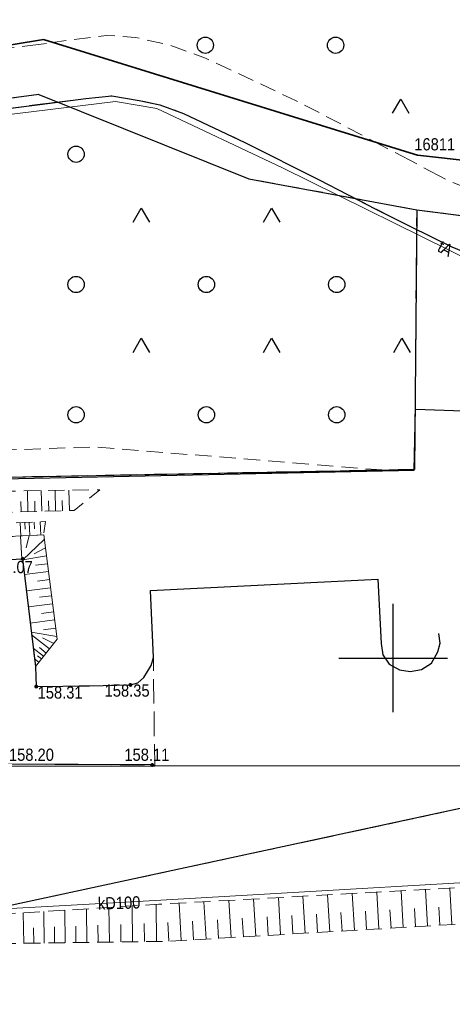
# Model space of a CAD drawing. Header units: metres. Extents: x 5548743 to 5556416, y 5707500 to 5714000.
# Tile 69 of 203: x 5554666 to 5554705, y 5709568 to 5709659. Entities that reach past the tile are written whole.
import ezdxf
from ezdxf.enums import TextEntityAlignment as Align

# ---------------------------------------------------------------- set-up
doc = ezdxf.new("R2010")
doc.units = ezdxf.units.M
doc.header["$MEASUREMENT"] = 0
for name, pattern in [('1.5_0.75', [2.25, 1.5, -0.75]), ('2.25_0.75', [3, 2.25, -0.75]), ('219-1000', [0])]:
    doc.linetypes.add(name, pattern=pattern)
doc.layers.get('0').update_dxf_attribs({"color": 2, "linetype": 'CONTINUOUS', "lineweight": 5})
for name, color, linetype in [('000 Inne (niezydentyfikowane)', 7, 'CONTINUOUS'), ('203-punkt graniczny-Atr104', 7, 'CONTINUOUS'), ('216-obręb ewidencyjny', 7, 'CONTINUOUS'), ('217-kontur klasyfikacyjny', 7, 'CONTINUOUS'), ('218-kontur użytku gruntowego', 7, 'CONTINUOUS'), ('219-działka ewidencyjna', 7, 'CONTINUOUS'), ('jezdnia', 7, 'CONTINUOUS'), ('krawężnik', 7, 'CONTINUOUS'), ('obszar utwardzony', 7, 'CONTINUOUS'), ('ogrodzenie trwałe', 7, 'CONTINUOUS'), ('pikieta sztuczna', 7, 'CONTINUOUS'), ('pikieta sztuczna-Atr2', 7, 'CONTINUOUS'), ('przewód kanalizacyjny', 7, 'CONTINUOUS'), ('przewód kanalizacyjny-Atr1', 7, 'CONTINUOUS'), ('przewód telekomunikacyjny podziemny', 7, 'CONTINUOUS'), ('przewód telekomunikacyjny podziemny-Atr1', 7, 'CONTINUOUS'), ('skarpa nieumocniona', 7, 'CONTINUOUS'), ('skarpa umocniona', 7, 'CONTINUOUS'), ('teren zalesiony', 7, 'CONTINUOUS'), ('Wstawianie ramki sekcyjnej z opisem', 7, 'CONTINUOUS')]:
    doc.layers.add(name, color=color, linetype=linetype)
doc.styles.get("Standard").update_dxf_attribs({"font": 'Working1250', "width": 0.75})
doc.linetypes.add('902-1000', pattern='A,5,0,[1,ksztalty.shx,S=1,R=0,X=0,Y=0],5', length=10)

# ---------------------------------------------------------------- blocks, each defined once
blk = doc.blocks.new('OTZK3')
at = {"color": 0, "linetype": 'Continuous'}
for p, q in [((-0.75, -0.433), (0, 0.866)), ((0, 0.866), (0.75, -0.433))]:
    blk.add_line(p, q, dxfattribs=at)
blk = doc.blocks.new('OTZK1')
at = {"color": 0, "linetype": 'Continuous'}
blk.add_circle((0, 0), 0.75, dxfattribs=at)
blk = doc.blocks.new('PW01')
at = {"linetype": 'Continuous', "lineweight": 13}
h = blk.add_hatch(color=0, dxfattribs=at)
edge = h.paths.add_edge_path()
edge.add_arc((0, 0), 0.18, 0, 360)
blk = doc.blocks.new('RAMKA1000K')
at = {"color": 0}
for p, q in [((300, 95), (300, 105)), ((295, 100), (305, 100))]:
    blk.add_line(p, q, dxfattribs=at)

msp = doc.modelspace()

# ---------------------------------------------------------------- linework, layer by layer
at = {"layer": '000 Inne (niezydentyfikowane)', "color": 252, "linetype": 'Continuous', "lineweight": 18, "flags": 128}
for points in [[(5554666.36, 5709613.48), (5554666.31, 5709615.4)], [(5554667.64, 5709613.52), (5554667.59, 5709615.42)], [(5554668.91, 5709613.55), (5554668.86, 5709615.44)], [(5554670.17, 5709613.59), (5554670.11, 5709615.46)], [(5554665.72, 5709613.46), (5554665.69, 5709614.43)], [(5554667, 5709613.5), (5554666.98, 5709614.45)], [(5554668.28, 5709613.53), (5554668.25, 5709614.48)], [(5554669.54, 5709613.57), (5554669.51, 5709614.51)], [(5554665.65, 5709612.47), (5554665.71, 5709611.24)], [(5554666.06, 5709612.49), (5554666.09, 5709611.87)], [(5554666.48, 5709612.51), (5554666.53, 5709611.28)], [(5554666.93, 5709612.52), (5554666.95, 5709611.91)], [(5554667.48, 5709612.55), (5554667.53, 5709611.33)], [(5554665.68, 5709611.24), (5554665.78, 5709609.13)], [(5554667.86, 5709610.92), (5554665.88, 5709609.04)], [(5554666.48, 5709611.28), (5554666.18, 5709610.16)], [(5554667.96, 5709610.15), (5554666.92, 5709609.6)], [(5554668.06, 5709609.42), (5554665.88, 5709609.04)], [(5554668.24, 5709607.96), (5554666.04, 5709607.68)], [(5554668.15, 5709608.69), (5554667.05, 5709608.55)], [(5554668.34, 5709607.22), (5554667.23, 5709607.08)], [(5554668.43, 5709606.48), (5554666.22, 5709606.2)], [(5554668.53, 5709605.74), (5554667.42, 5709605.6)], [(5554668.62, 5709605), (5554666.4, 5709604.71)], [(5554668.72, 5709604.25), (5554667.6, 5709604.11)], [(5554668.81, 5709603.51), (5554666.57, 5709603.22)], [(5554669.01, 5709601.98), (5554666.67, 5709602.39)], [(5554668.91, 5709602.75), (5554667.79, 5709602.61)], [(5554668.34, 5709600.85), (5554666.7, 5709602.15)], [(5554668.74, 5709601.35), (5554667.71, 5709601.87)], [(5554667.79, 5709600.16), (5554666.85, 5709600.91)], [(5554668.03, 5709600.46), (5554667.41, 5709600.96)], [(5554667.36, 5709599.62), (5554666.97, 5709599.94)], [(5554667.6, 5709599.92), (5554667.25, 5709600.19)], [(5554705.41, 5709575.45), (5554705.22, 5709578.8)], [(5554689.62, 5709574.52), (5554689.42, 5709577.93)], [(5554691.89, 5709574.65), (5554691.69, 5709578.06)], [(5554694.16, 5709574.79), (5554693.96, 5709578.18)], [(5554696.42, 5709574.92), (5554696.22, 5709578.31)], [(5554698.68, 5709575.05), (5554698.48, 5709578.43)], [(5554700.93, 5709575.19), (5554700.73, 5709578.56)], [(5554703.17, 5709575.32), (5554702.97, 5709578.68)], [(5554673.86, 5709573.83), (5554673.82, 5709577.03)], [(5554676, 5709573.86), (5554675.95, 5709577.16)], [(5554678.2, 5709573.9), (5554678.16, 5709577.3)], [(5554680.48, 5709573.98), (5554680.28, 5709577.42)], [(5554682.77, 5709574.12), (5554682.57, 5709577.55)], [(5554685.06, 5709574.25), (5554684.86, 5709577.68)], [(5554687.34, 5709574.39), (5554687.14, 5709577.8)], [(5554704.29, 5709575.39), (5554704.19, 5709577.06)], [(5554665.97, 5709573.72), (5554665.93, 5709576.53)], [(5554667.85, 5709573.75), (5554667.81, 5709576.65)], [(5554669.79, 5709573.78), (5554669.75, 5709576.77)], [(5554671.79, 5709573.8), (5554671.75, 5709576.9)], [(5554688.48, 5709574.45), (5554688.38, 5709576.16)], [(5554690.76, 5709574.59), (5554690.65, 5709576.29)], [(5554693.02, 5709574.72), (5554692.92, 5709576.42)], [(5554695.29, 5709574.85), (5554695.19, 5709576.55)], [(5554697.55, 5709574.99), (5554697.45, 5709576.68)], [(5554699.8, 5709575.12), (5554699.7, 5709576.81)], [(5554702.05, 5709575.25), (5554701.95, 5709576.94)], [(5554666.9, 5709573.74), (5554666.88, 5709575.16)], [(5554668.81, 5709573.76), (5554668.79, 5709575.24)], [(5554670.78, 5709573.79), (5554670.76, 5709575.31)], [(5554672.82, 5709573.82), (5554672.8, 5709575.39)], [(5554674.92, 5709573.85), (5554674.9, 5709575.47)], [(5554677.09, 5709573.88), (5554677.07, 5709575.56)], [(5554679.33, 5709573.91), (5554679.23, 5709575.64)], [(5554681.62, 5709574.05), (5554681.52, 5709575.77)], [(5554683.91, 5709574.18), (5554683.81, 5709575.9)], [(5554686.2, 5709574.32), (5554686.1, 5709576.03)]]:
    msp.add_lwpolyline(points, dxfattribs=at)
at = {"layer": '216-obręb ewidencyjny', "color": 4, "linetype": 'Continuous', "lineweight": 35, "flags": 128}
for points in [[(5555256.15, 5709556.47), (5555010.66, 5709588.18), (5555014.08, 5709614.94), (5555004.95, 5709615.36), (5555002.58, 5709615.56), (5554879.17, 5709626.54), (5554702.25, 5709646.33), (5554701.94, 5709646.42), (5554667.79, 5709656.98), (5554640.74, 5709652.53), (5554641.5, 5709658.27), (5554621.17, 5709654.39), (5554605.07, 5709652.74), (5554608.31, 5709640.8), (5554611.39, 5709625), (5554614.84, 5709593.51), (5554621.43, 5709559.47), (5554623.68, 5709547.83), (5554172.37, 5709623.65), (5554130.29, 5709630.74), (5554132.49, 5709638.43), (5554139.83, 5709664.15)], [(5554139.83, 5709664.15), (5554132.49, 5709638.43), (5554130.29, 5709630.74), (5554172.37, 5709623.65), (5554623.68, 5709547.83), (5554621.43, 5709559.47), (5554614.84, 5709593.51), (5554611.39, 5709625), (5554608.31, 5709640.8), (5554605.07, 5709652.74), (5554621.17, 5709654.39), (5554641.5, 5709658.27), (5554640.74, 5709652.53), (5554667.79, 5709656.98), (5554701.94, 5709646.42), (5554702.25, 5709646.33), (5554879.17, 5709626.54), (5555002.58, 5709615.56), (5555004.95, 5709615.36), (5555014.08, 5709614.94), (5555010.66, 5709588.18), (5555256.15, 5709556.47)]]:
    msp.add_lwpolyline(points, dxfattribs=at)
at = {"layer": '217-kontur klasyfikacyjny', "color": 3, "linetype": '1.5_0.75', "lineweight": 18, "flags": 128}
for points in [[(5554640.74, 5709652.53), (5554667.79, 5709656.98)], [(5554667.79, 5709656.98), (5554701.94, 5709646.42)], [(5554701.94, 5709646.42), (5554702.25, 5709646.33)], [(5554702.25, 5709646.33), (5554879.17, 5709626.54)]]:
    msp.add_lwpolyline(points, dxfattribs=at)
at = {"layer": '218-kontur użytku gruntowego', "color": 70, "linetype": '1.5_0.75', "lineweight": 18, "flags": 128}
for points in [[(5554667.79, 5709656.98), (5554640.74, 5709652.53)], [(5554640.74, 5709652.53), (5554667.79, 5709656.98)], [(5554701.94, 5709646.42), (5554667.79, 5709656.98)], [(5554667.79, 5709656.98), (5554701.94, 5709646.42)], [(5554640.65, 5709648.36), (5554667.36, 5709651.91)], [(5554667.36, 5709651.91), (5554640.65, 5709648.36)], [(5554667.36, 5709651.91), (5554686.71, 5709644.13)], [(5554686.71, 5709644.13), (5554667.36, 5709651.91)], [(5554702.25, 5709646.33), (5554701.94, 5709646.42)], [(5554701.94, 5709646.42), (5554702.25, 5709646.33)], [(5554879.17, 5709626.54), (5554702.25, 5709646.33)], [(5554702.25, 5709646.33), (5554879.17, 5709626.54)], [(5554686.71, 5709644.13), (5554702.17, 5709641.28)], [(5554702.17, 5709641.28), (5554686.71, 5709644.13)], [(5554701.97, 5709617.38), (5554702.17, 5709641.28)], [(5554702.17, 5709641.28), (5554701.97, 5709617.38)], [(5554702.17, 5709641.28), (5554786.64, 5709630.47)], [(5554786.64, 5709630.47), (5554702.17, 5709641.28)], [(5554625.39, 5709615.92), (5554701.97, 5709617.38)], [(5554701.97, 5709617.38), (5554625.39, 5709615.92)], [(5554725.22, 5709590.24), (5554632.15, 5709570.19)], [(5554632.15, 5709570.19), (5554725.22, 5709590.24)]]:
    msp.add_lwpolyline(points, dxfattribs=at)
at = {"layer": '219-działka ewidencyjna', "color": 94, "linetype": '219-1000', "lineweight": 30, "flags": 128}
for points in [[(5554667.79, 5709656.98), (5554640.74, 5709652.53)], [(5554701.94, 5709646.42), (5554667.79, 5709656.98)], [(5554667.36, 5709651.91), (5554640.65, 5709648.36)], [(5554667.36, 5709651.91), (5554686.71, 5709644.13)], [(5554701.94, 5709646.42), (5554702.25, 5709646.33)], [(5554702.25, 5709646.33), (5554879.17, 5709626.54)], [(5554686.71, 5709644.13), (5554702.17, 5709641.28)], [(5554702.17, 5709641.28), (5554701.97, 5709617.38)], [(5554702.17, 5709641.28), (5554786.64, 5709630.47)], [(5554625.39, 5709615.92), (5554701.97, 5709617.38)], [(5554725.22, 5709590.24), (5554632.15, 5709570.19)]]:
    msp.add_lwpolyline(points, dxfattribs=at)
at = {"layer": 'jezdnia', "color": 252, "linetype": '2.25_0.75', "lineweight": 18, "flags": 128}
msp.add_lwpolyline([(5554612.33, 5709652.7), (5554615.23, 5709635.78), (5554617.7, 5709640.17), (5554618.69, 5709641.57), (5554620.42, 5709643.41), (5554622.63, 5709644.99), (5554624.14, 5709645.53), (5554667.44, 5709650.99), (5554671.68, 5709651.54), (5554674.08, 5709651.79), (5554676.61, 5709651.36), (5554678.52, 5709650.94), (5554680.7, 5709650.17), (5554686.32, 5709647.5), (5554693.17, 5709644.05), (5554698.4, 5709641.35), (5554701.52, 5709639.77), (5554705.4, 5709637.89), (5554707.87, 5709636.87), (5554709.75, 5709636.22), (5554712.8, 5709635.44), (5554716.72, 5709634.67), (5554730.7, 5709633.33), (5554730.25, 5709628.09), (5554744.95, 5709626.62), (5554745.44, 5709631.64), (5554746.43, 5709631.47), (5554747.71, 5709630.96), (5554748.81, 5709630.23), (5554749.84, 5709629.08), (5554750.74, 5709627.61), (5554751.45, 5709626.06), (5554755.44, 5709625.83), (5554760.79, 5709625.58), (5554761.13, 5709626.9), (5554761.83, 5709627.93), (5554762.93, 5709628.75), (5554764.05, 5709629.37), (5554765.19, 5709629.66), (5554766.36, 5709629.65), (5554792.37, 5709627.52), (5554792.51, 5709632.64), (5554773.54, 5709634.43), (5554727.32, 5709639.17), (5554718.12, 5709640.09), (5554716.4, 5709640.37), (5554712.86, 5709641.18), (5554708.07, 5709642.76), (5554704.93, 5709644.05), (5554698.35, 5709647.53), (5554668.72, 5709656.69), (5554658.56, 5709655.45), (5554640.74, 5709652.53), (5554640.83, 5709653.15), (5554622.85, 5709650.87), (5554620.91, 5709651.23), (5554619.05, 5709651.96), (5554617.16, 5709652.83), (5554616.19, 5709653.43)], close=True, dxfattribs=at)
at = {"layer": 'krawężnik', "color": 252, "linetype": 'Continuous', "lineweight": 25, "flags": 128}
for points in [[(5554615.23, 5709635.78), (5554617.7, 5709640.17), (5554618.69, 5709641.57), (5554620.42, 5709643.41), (5554622.63, 5709644.99), (5554624.14, 5709645.53), (5554667.44, 5709650.99), (5554671.68, 5709651.54), (5554674.08, 5709651.79), (5554676.61, 5709651.36), (5554678.52, 5709650.94), (5554680.7, 5709650.17), (5554686.32, 5709647.5), (5554693.17, 5709644.05), (5554698.4, 5709641.35), (5554701.52, 5709639.77), (5554705.4, 5709637.89), (5554707.87, 5709636.87)], [(5554649.64, 5709608.28), (5554665.87, 5709609.13), (5554667.05, 5709599.23), (5554667.12, 5709597.37), (5554672.04, 5709597.45), (5554675.79, 5709597.52), (5554676.49, 5709597.72), (5554677.04, 5709598.2), (5554677.7, 5709599.31), (5554677.91, 5709600.06), (5554677.64, 5709606.22), (5554698.58, 5709607.25), (5554698.9, 5709601.35), (5554699.03, 5709600.31), (5554699.64, 5709599.43), (5554700.58, 5709598.92), (5554701.57, 5709598.75), (5554702.6, 5709598.95), (5554703.53, 5709599.52), (5554704.11, 5709600.56), (5554704.33, 5709601.38), (5554704.21, 5709602.26)], [(5554677.81, 5709590.15), (5554664.18, 5709590.22)]]:
    msp.add_lwpolyline(points, dxfattribs=at)
at = {"layer": 'obszar utwardzony', "color": 252, "linetype": '2.25_0.75', "lineweight": 18, "flags": 128}
msp.add_lwpolyline([(5554677.91, 5709600.06), (5554677.7, 5709599.31), (5554677.04, 5709598.2), (5554676.49, 5709597.72), (5554675.79, 5709597.52), (5554672.04, 5709597.45), (5554667.12, 5709597.37), (5554667.05, 5709599.23), (5554665.87, 5709609.13), (5554649.64, 5709608.28), (5554634.27, 5709607.39), (5554634.75, 5709601.57), (5554635.18, 5709596.32), (5554634.06, 5709595.67), (5554634.7, 5709579.65), (5554664.24, 5709579.54), (5554664.18, 5709590.22), (5554677.81, 5709590.15), (5554678.03, 5709590.03)], close=True, dxfattribs=at)
at = {"layer": 'ogrodzenie trwałe', "color": 252, "linetype": '902-1000', "lineweight": 25, "flags": 128}
for points in [[(5554624.87, 5709615.48), (5554627.41, 5709615.78), (5554647.95, 5709616.18), (5554701.93, 5709617.3), (5554702.05, 5709622.93), (5554728.35, 5709621.99), (5554746.46, 5709621.35), (5554749.56, 5709623.61), (5554750.11, 5709626.1)], [(5554711.97, 5709590.06), (5554710.1, 5709590.06), (5554678.03, 5709590.03), (5554664.37, 5709590.02), (5554664.4, 5709579.35), (5554634.76, 5709579.41), (5554629.61, 5709579.45)]]:
    msp.add_lwpolyline(points, dxfattribs=at)
at = {"layer": 'przewód kanalizacyjny', "color": 34, "linetype": 'Continuous', "lineweight": 18, "flags": 128}
msp.add_lwpolyline([(5554733.3, 5709581.48), (5554720.41, 5709580.12), (5554678.09, 5709577.67), (5554631.02, 5709575.06), (5554632.06, 5709562.27), (5554637.77, 5709530.33), (5554641.89, 5709507.04), (5554646.63, 5709485.5), (5554669.73, 5709470.74), (5554680.04, 5709466.6), (5554702.39, 5709463.79), (5554740.29, 5709463.2), (5554750.88, 5709463.87), (5554780.95, 5709464.28)], dxfattribs=at)
at = {"layer": 'przewód telekomunikacyjny podziemny', "color": 30, "linetype": 'Continuous', "lineweight": 18, "flags": 128}
msp.add_lwpolyline([(5554727.35, 5709632.61), (5554715.85, 5709634.34), (5554707.81, 5709636.24), (5554689.8, 5709645.16), (5554678.22, 5709650.63), (5554674.41, 5709651.27), (5554662.1, 5709649.76), (5554632.2, 5709645.81), (5554623.42, 5709640.15), (5554620.46, 5709636.09), (5554618.45, 5709631.75), (5554617.57, 5709627.13)], dxfattribs=at)
at = {"layer": 'skarpa nieumocniona', "color": 252, "linetype": '1.5_0.75', "lineweight": 18, "flags": 128}
for points in [[(5554629.7, 5709612.13), (5554647.4, 5709612.95), (5554670.62, 5709613.6), (5554672.99, 5709615.5), (5554647.47, 5709615.12), (5554628.5, 5709614.15)], [(5554629.7, 5709612.13), (5554647.4, 5709612.95), (5554670.62, 5709613.6), (5554672.99, 5709615.5), (5554647.47, 5709615.12), (5554628.5, 5709614.15)], [(5554632.05, 5709609.46), (5554649.43, 5709610.48), (5554667.81, 5709611.34), (5554667.98, 5709612.57), (5554649.17, 5709611.76), (5554631.66, 5709610.64), (5554630.99, 5709609.93)], [(5554632.05, 5709609.46), (5554649.43, 5709610.48), (5554667.81, 5709611.34), (5554667.98, 5709612.57), (5554649.17, 5709611.76), (5554631.66, 5709610.64), (5554630.99, 5709609.93)], [(5554639.86, 5709525.68), (5554638.55, 5709523.11), (5554646.15, 5709489.64), (5554666.4, 5709474.77), (5554680.61, 5709466.85), (5554713.88, 5709463.97), (5554734.35, 5709464.7), (5554753.99, 5709466.09), (5554754.78, 5709486.6), (5554755.38, 5709511.33), (5554755.81, 5709536.31), (5554756.26, 5709561.22), (5554756.74, 5709573.25), (5554755.99, 5709576.62), (5554752.46, 5709580.51), (5554746.98, 5709581.26), (5554708.92, 5709579.01), (5554678.41, 5709577.32), (5554643.89, 5709575.14), (5554636.03, 5709570.89), (5554631.69, 5709562.74), (5554634.42, 5709562.31), (5554638.29, 5709569.5), (5554652.29, 5709573.53), (5554679.25, 5709573.91), (5554708.96, 5709575.66), (5554732.15, 5709576.75), (5554746.94, 5709577.34), (5554751.11, 5709575.48), (5554753.07, 5709571.52), (5554752.58, 5709561.31), (5554752.04, 5709536.31), (5554751.1, 5709511.64), (5554750.74, 5709486.44), (5554750.33, 5709468.45), (5554734.38, 5709467.88), (5554713.81, 5709467.33), (5554683.94, 5709468.9), (5554672.06, 5709473.84), (5554647.35, 5709490.85)], [(5554639.86, 5709525.68), (5554638.55, 5709523.11), (5554646.15, 5709489.64), (5554666.4, 5709474.77), (5554680.61, 5709466.85), (5554713.88, 5709463.97), (5554734.35, 5709464.7), (5554753.99, 5709466.09), (5554754.78, 5709486.6), (5554755.38, 5709511.33), (5554755.81, 5709536.31), (5554756.26, 5709561.22), (5554756.74, 5709573.25), (5554755.99, 5709576.62), (5554752.46, 5709580.51), (5554746.98, 5709581.26), (5554708.92, 5709579.01), (5554678.41, 5709577.32), (5554643.89, 5709575.14), (5554636.03, 5709570.89), (5554631.69, 5709562.74), (5554634.42, 5709562.31), (5554638.29, 5709569.5), (5554652.29, 5709573.53), (5554679.25, 5709573.91), (5554708.96, 5709575.66), (5554732.15, 5709576.75), (5554746.94, 5709577.34), (5554751.11, 5709575.48), (5554753.07, 5709571.52), (5554752.58, 5709561.31), (5554752.04, 5709536.31), (5554751.1, 5709511.64), (5554750.74, 5709486.44), (5554750.33, 5709468.45), (5554734.38, 5709467.88), (5554713.81, 5709467.33), (5554683.94, 5709468.9), (5554672.06, 5709473.84), (5554647.35, 5709490.85)]]:
    msp.add_lwpolyline(points, close=True, dxfattribs=at)
at = {"layer": 'skarpa umocniona', "color": 252, "linetype": 'Continuous', "lineweight": 18, "flags": 128}
msp.add_lwpolyline([(5554634.75, 5709601.57), (5554634.27, 5709607.39), (5554649.64, 5709608.28), (5554665.87, 5709609.13), (5554667.05, 5709599.23), (5554669.04, 5709601.73), (5554667.81, 5709611.34), (5554649.43, 5709610.48), (5554632.05, 5709609.46), (5554632.43, 5709603.5)], close=True, dxfattribs=at)
msp.add_lwpolyline([(5554634.75, 5709601.57), (5554634.27, 5709607.39), (5554649.64, 5709608.28), (5554665.87, 5709609.13), (5554667.05, 5709599.23), (5554669.04, 5709601.73), (5554667.81, 5709611.34), (5554649.43, 5709610.48), (5554632.05, 5709609.46), (5554632.43, 5709603.5)], close=True, dxfattribs=at)
at = {"layer": 'teren zalesiony', "color": 3, "linetype": '1.5_0.75', "lineweight": 18, "flags": 128}
for points in [[(5554646.75, 5710030.96), (5554631.41, 5709999.4), (5554620.1, 5709973.26), (5554589.33, 5709934.72), (5554587.61, 5709933.44), (5554594.16, 5709899.87), (5554597.18, 5709880.66), (5554600.75, 5709853.66), (5554601.87, 5709841.6), (5554600.83, 5709833.67), (5554609.41, 5709831.74), (5554683.05, 5709909.04), (5554737.72, 5709964.73), (5554740.25, 5709965.53), (5554754.31, 5709951.55), (5554731.46, 5709929.71), (5554732.93, 5709928.29), (5554785.88, 5709876.97), (5554835.36, 5709826.01), (5554655.72, 5709669.02), (5554652.25, 5709666.2), (5554645.33, 5709660.68), (5554643.49, 5709659.37), (5554641.5, 5709658.27), (5554640.83, 5709653.15), (5554658.56, 5709655.45), (5554667.79, 5709656.98), (5554668.62, 5709656.71), (5554673.6, 5709657.35), (5554676.27, 5709657.16), (5554679.4, 5709656.46), (5554682.71, 5709655.25), (5554691.01, 5709651.36), (5554698.35, 5709647.53), (5554702.25, 5709646.33), (5554879.17, 5709626.54), (5555002.58, 5709615.56), (5555004.95, 5709615.36), (5555014.54, 5709672.97), (5555015.93, 5709687.57), (5555019.02, 5709718.19), (5555025.07, 5709756.22), (5555029.3, 5709783.51), (5555033.45, 5709819.83), (5554959.16, 5709842.11), (5554961.26, 5709844.93), (5554958.49, 5709850.61), (5554879.57, 5709892.41), (5554851.98, 5709938.98), (5554810.26, 5709976.36), (5554791.37, 5709993.77), (5554762.17, 5710013.83), (5554727.95, 5710042.33), (5554720.52, 5710048.63), (5554699.74, 5710063.47), (5554690.15, 5710068.69), (5554665.63, 5710032.12)], [(5554623.71, 5709632.74), (5554625.24, 5709617.42), (5554643.09, 5709618.45), (5554672.59, 5709619.44), (5554698.96, 5709617.32), (5554701.97, 5709617.38), (5554702.15, 5709639.46), (5554696.5, 5709642.35), (5554686.71, 5709644.13), (5554669.11, 5709651.21), (5554639.56, 5709647.48)]]:
    msp.add_lwpolyline(points, close=True, dxfattribs=at)

# ---------------------------------------------------------------- block references
at = {"layer": 'pikieta sztuczna', "color": 252, "linetype": 'Continuous', "lineweight": 13}
for p in [(5554665.87, 5709609.13), (5554667.12, 5709597.37), (5554675.79, 5709597.52), (5554677.81, 5709590.15)]:
    msp.add_blockref('PW01', p, dxfattribs=at)
at = {"layer": 'teren zalesiony', "color": 3, "linetype": 'Continuous', "lineweight": 18}
for name, p in [('OTZK1', (5554682.696, 5709656.446)), ('OTZK1', (5554694.696, 5709656.446)), ('OTZK3', (5554700.696, 5709650.626)), ('OTZK1', (5554670.796, 5709646.406)), ('OTZK3', (5554676.796, 5709640.586)), ('OTZK3', (5554688.796, 5709640.586)), ('OTZK1', (5554670.796, 5709634.406)), ('OTZK1', (5554682.796, 5709634.406)), ('OTZK1', (5554694.796, 5709634.406)), ('OTZK3', (5554676.796, 5709628.586)), ('OTZK3', (5554688.796, 5709628.586)), ('OTZK3', (5554700.796, 5709628.586)), ('OTZK1', (5554670.796, 5709622.406)), ('OTZK1', (5554682.796, 5709622.406)), ('OTZK1', (5554694.796, 5709622.406))]:
    msp.add_blockref(name, p, dxfattribs=at)
at = {"layer": 'Wstawianie ramki sekcyjnej z opisem', "color": 8, "linetype": 'Continuous', "lineweight": 5}
msp.add_blockref('RAMKA1000K', (5554400, 5709500), dxfattribs=at)
msp.add_blockref('RAMKA1000K', (5554400, 5709500), dxfattribs=at)
msp.add_blockref('RAMKA1000K', (5554400, 5709500), dxfattribs=at)
msp.add_blockref('RAMKA1000K', (5554400, 5709500), dxfattribs=at)

# ---------------------------------------------------------------- texts
at = {"layer": '203-punkt graniczny-Atr104', "color": 252, "width": 0.9}
msp.add_text('16811', height=1.125, dxfattribs=at).set_placement((5554701.94, 5709646.42), align=Align.BOTTOM_LEFT)
at = {"layer": 'pikieta sztuczna-Atr2', "color": 252, "width": 0.9}
for s, p in [('158.07', (5554662.67, 5709607.82)), ('158.31', (5554667.25, 5709596.26)), ('158.35', (5554673.42, 5709596.44)), ('158.20', (5554664.61, 5709590.53)), ('158.11', (5554675.24, 5709590.53))]:
    msp.add_text(s, height=1.125, dxfattribs=at).set_placement(p)
at = {"layer": 'przewód kanalizacyjny-Atr1', "color": 34, "width": 0.9}
msp.add_text('kD100', height=1.125, rotation=1.86, dxfattribs=at).set_placement((5554672.8, 5709577.38), align=Align.MIDDLE_LEFT)
at = {"layer": 'przewód telekomunikacyjny podziemny-Atr1', "color": 30, "width": 0.9}
for s in ['tA', 't']:
    msp.add_text(s, height=1.125, rotation=332.338, dxfattribs=at).set_placement((5554704.23, 5709638.02), align=Align.MIDDLE_LEFT)

doc.saveas('drawing.dxf')
